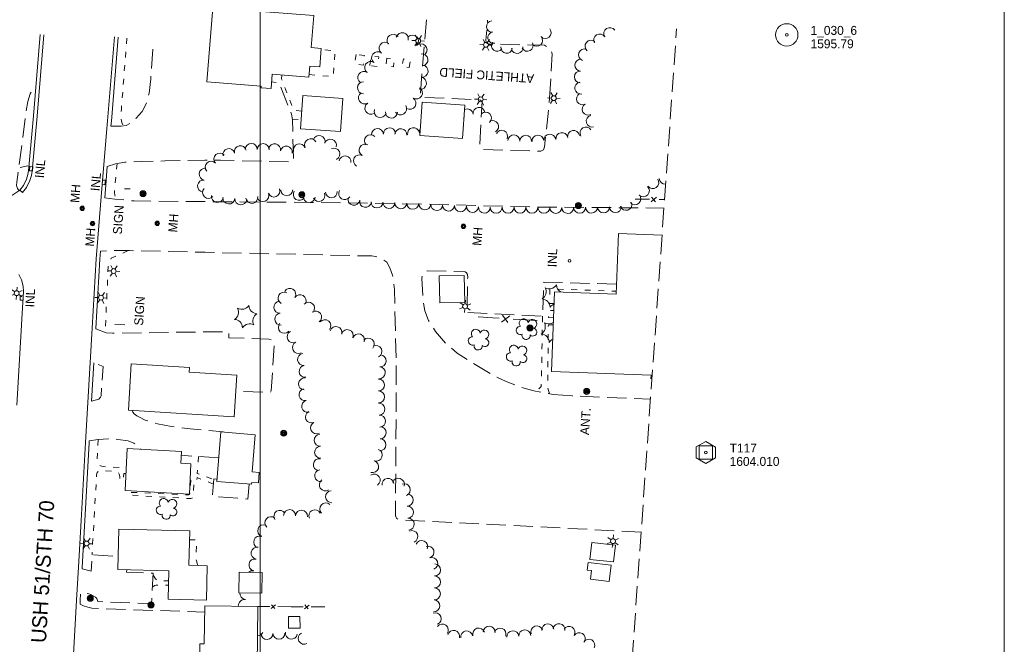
# Model space of a CAD drawing. Header units: feet. Extents: x 386655 to 388500, y 98988 to 100500.
# Tile 5 of 6: x 387838 to 388500, y 99576 to 99996. Entities that reach past the tile are written whole.
import ezdxf
from ezdxf.enums import TextEntityAlignment as Align

# ---------------------------------------------------------------- set-up
doc = ezdxf.new("R2010")
doc.units = ezdxf.units.FT
doc.header["$MEASUREMENT"] = 0
doc.linetypes.add('DGN Style 3', pattern=[18.190046, 12.99289, -5.197156])
doc.linetypes.add('DGN Style 5', pattern=[9.095023, 3.897867, -5.197156])
for name, color, linetype, lineweight in [('E_BMGRD', 73, 'Egr', 0), ('E_DRN_Grate', 151, 'Continuous', 0), ('E_DWY', 73, 'DGN Style 3', 0), ('E_LAND_Vegetation', 21, 'Continuous', 0), ('E_MAP_Control', 251, 'Continuous', 0), ('E_MAP_GridLines', 251, 'Continuous', 0), ('E_MAP_Limits', 21, 'DGN Style 3', 0), ('E_MAP_PassPoints', 40, 'Continuous', 0), ('E_MISCPROP', 40, 'Continuous', 0), ('E_MISCPROP_HvyLine', 54, 'Continuous', 13), ('E_MISCPROP_Railing', 40, 'Continuous', 0), ('E_PATH_Sidewalk', 73, 'DGN Style 5', 0), ('E_RDWY', 40, 'Continuous', 13), ('E_RDWY_Name', 221, 'Continuous', 0)]:
    doc.layers.add(name, color=color, linetype=linetype, lineweight=lineweight)
doc.styles.add('Style-IGR_FONT_0', font='IGR_FONT_0.shx')
doc.linetypes.add('Egr', pattern='A,0.1,[13,dgnlstyle-ewdotudls.shx,S=0.0004,R=0,X=0,Y=0],0.1', length=0.2)

# ---------------------------------------------------------------- blocks, each defined once
blk = doc.blocks.new('TP')
at = {"layer": 'E_MAP_Control', "color": 161, "linetype": 'Continuous', "lineweight": 0, "flags": 128}
for points in [[(-6.41, 3.76), (-6.41, -3.63), (0.05, -7.35), (6.44, -3.69), (6.44, 3.64), (-0.08, 7.36)], [(-4.5, -4.5), (-4.5, 4.5), (4.5, 4.5), (4.5, -4.5)]]:
    blk.add_lwpolyline(points, close=True, dxfattribs=at)
at = {"layer": 'E_MAP_Control', "color": 161, "linetype": 'Continuous', "lineweight": 0}
blk.add_circle((0, 0), 0.871, dxfattribs=at)
blk = doc.blocks.new('PP')
at = {"layer": 'E_MAP_PassPoints', "color": 40, "linetype": 'Continuous', "lineweight": 0}
for radius in [7.5, 0.96]:
    blk.add_circle((0, 0), radius, dxfattribs=at)
blk = doc.blocks.new('ATHFLD')
at = {"layer": 'E_BMGRD', "color": 51, "linetype": 'Continuous', "lineweight": 0, "style": 'Style-IGR_FONT_0'}
blk.add_text('ATHLETIC FIELD', height=6, rotation=359.99988, dxfattribs=at).set_placement((38.4, 3.88), align=Align.TOP_CENTER)
blk = doc.blocks.new('INLT')
at = {"layer": 'E_MISCPROP_Railing', "color": 40, "linetype": 'Continuous', "lineweight": 0, "flags": 128}
blk.add_lwpolyline([(3, -2), (3, 0), (0, 0), (0, -2), (3, -2)], dxfattribs=at)
blk = doc.blocks.new('INL_1')
at = {"layer": 'E_MISCPROP_Railing', "color": 40, "linetype": 'Continuous', "lineweight": 0, "style": 'Style-IGR_FONT_0'}
blk.add_text('INL', height=6, rotation=359.99989, dxfattribs=at).set_placement((-5.79, -2.75))
blk = doc.blocks.new('INL_2')
at = {"layer": 'E_MISCPROP_Railing', "color": 40, "linetype": 'Continuous', "lineweight": 0, "style": 'Style-IGR_FONT_0'}
blk.add_text('INL', height=6, rotation=359.99991, dxfattribs=at).set_placement((-5.79, -2.75))
blk = doc.blocks.new('INL_3')
at = {"layer": 'E_MISCPROP_Railing', "color": 40, "linetype": 'Continuous', "lineweight": 0, "style": 'Style-IGR_FONT_0'}
blk.add_text('INL', height=6, rotation=359.99993, dxfattribs=at).set_placement((-5.79, -2.75))
blk = doc.blocks.new('MHO')
at = {"layer": 'E_DRN_Grate', "color": 20, "linetype": 'Continuous', "lineweight": 0}
for centre, radius in [((0.04, -0.06), 1.5), ((0.04, -0.06), 1.22), ((0.04, -0.07), 0.968), ((0.01, -0.08), 0.605)]:
    blk.add_circle(centre, radius, dxfattribs=at)
blk = doc.blocks.new('MHO_1')
at = {"layer": 'E_DRN_Grate', "color": 20, "linetype": 'Continuous', "lineweight": 0}
for centre, radius in [((0.04, -0.06), 1.5), ((0.04, -0.06), 1.22), ((0.04, -0.07), 0.968), ((0.01, -0.08), 0.605)]:
    blk.add_circle(centre, radius, dxfattribs=at)
blk = doc.blocks.new('MHO_2')
at = {"layer": 'E_DRN_Grate', "color": 20, "linetype": 'Continuous', "lineweight": 0}
for centre, radius in [((0.04, -0.06), 1.5), ((0.04, -0.06), 1.22), ((0.04, -0.07), 0.968), ((0.01, -0.08), 0.605)]:
    blk.add_circle(centre, radius, dxfattribs=at)
blk = doc.blocks.new('MHT')
at = {"layer": 'E_DRN_Grate', "color": 20, "linetype": 'Continuous', "lineweight": 0, "style": 'Style-IGR_FONT_0'}
blk.add_text('MH', height=6, rotation=359.99997, dxfattribs=at).set_placement((-0.35, -3.06), align=Align.CENTER)
blk = doc.blocks.new('MHO_3')
at = {"layer": 'E_DRN_Grate', "color": 20, "linetype": 'Continuous', "lineweight": 0}
for centre, radius in [((0.04, -0.06), 1.5), ((0.04, -0.06), 1.22), ((0.04, -0.07), 0.968), ((0.01, -0.08), 0.605)]:
    blk.add_circle(centre, radius, dxfattribs=at)
blk = doc.blocks.new('MHT_1')
at = {"layer": 'E_DRN_Grate', "color": 20, "linetype": 'Continuous', "lineweight": 0, "style": 'Style-IGR_FONT_0'}
blk.add_text('MH', height=6, rotation=0.00005, dxfattribs=at).set_placement((-0.35, -3.06), align=Align.CENTER)
blk = doc.blocks.new('POLE')
at = {"layer": 'E_MISCPROP', "color": 20, "linetype": 'Continuous', "lineweight": 0}
for radius in [2.02, 1.51, 1.01, 0.504]:
    blk.add_circle((0.03, -0.09), radius, dxfattribs=at)
blk = doc.blocks.new('LTP')
at = {"layer": 'E_MISCPROP', "color": 20, "linetype": 'Continuous', "lineweight": 0}
for p, q in [((-1.61, 0.09), (-4.22, 0.17)), ((-0.78, 1.46), (-1.98, 3.76)), ((0.86, 1.37), (2.22, 3.6)), ((1.66, 0), (4.18, -0.07)), ((-0.86, -1.4), (-2.22, -3.59)), ((0.78, -1.44), (2.02, -3.62))]:
    blk.add_line(p, q, dxfattribs=at)
blk.add_arc((0.02, 0.01), 1.64, 0, 360, dxfattribs=at)
blk = doc.blocks.new('ANT')
at = {"layer": 'E_MISCPROP', "color": 20, "linetype": 'Continuous', "lineweight": 0, "style": 'Style-IGR_FONT_0'}
blk.add_text('ANT.', height=6, rotation=0.00005, dxfattribs=at).set_placement((0, 0.95), align=Align.MIDDLE_LEFT)
blk = doc.blocks.new('LTP_1')
at = {"layer": 'E_MISCPROP', "color": 20, "linetype": 'Continuous', "lineweight": 0}
for p, q in [((-1.61, 0.09), (-4.22, 0.17)), ((-0.78, 1.46), (-1.98, 3.76)), ((0.86, 1.37), (2.22, 3.6)), ((1.66, 0), (4.18, -0.07)), ((-0.86, -1.4), (-2.22, -3.59)), ((0.78, -1.44), (2.02, -3.62))]:
    blk.add_line(p, q, dxfattribs=at)
blk.add_arc((0.02, 0.01), 1.64, 0, 360, dxfattribs=at)
blk = doc.blocks.new('POLE_1')
at = {"layer": 'E_MISCPROP', "color": 20, "linetype": 'Continuous', "lineweight": 0}
for radius in [2.02, 1.51, 1.01, 0.504]:
    blk.add_circle((0.03, -0.09), radius, dxfattribs=at)
blk = doc.blocks.new('LTP_2')
at = {"layer": 'E_MISCPROP', "color": 20, "linetype": 'Continuous', "lineweight": 0}
for p, q in [((-1.63, 0.07), (-4.24, 0.14)), ((-0.8, 1.43), (-2, 3.73)), ((0.9, 1.42), (2.27, 3.65)), ((-0.88, -1.42), (-2.24, -3.61)), ((0.76, -1.47), (2, -3.65)), ((1.64, -0.02), (4.16, -0.09))]:
    blk.add_line(p, q, dxfattribs=at)
blk.add_circle((0, 0), 1.64, dxfattribs=at)
blk = doc.blocks.new('TREE')
at = {"layer": 'E_LAND_Vegetation', "color": 93, "linetype": 'Continuous', "lineweight": 0}
for centre, radius, start, end in [((-1.47, 4.28), 2.78, 1.39455, 209.16754), ((-4.47, 0.2), 2.78, 78.07156, 279.0826), ((3.57, 2.42), 2.97, 278.42365, 139.65754), ((-2.01, -4.2), 2.61, 140.7797, 358.71231), ((3.46, -3.43), 2.97, 196.07447, 79.04774)]:
    blk.add_arc(centre, radius, start, end, dxfattribs=at)
blk = doc.blocks.new('PINEL')
at = {"layer": 'E_LAND_Vegetation', "color": 93, "linetype": 'Continuous', "lineweight": 0}
for centre, start, end in [((-8.14, 7.32), 275.21131, 0.97623), ((2.26, 10.71), 215.21132, 300.97623), ((-10.4, -3.39), 335.21131, 60.97623), ((10.41, 3.41), 155.21133, 240.97624), ((-2.25, -10.7), 35.21132, 120.97623), ((8.15, -7.3), 95.21133, 180.97624)]:
    blk.add_arc(centre, 5.72, start, end, dxfattribs=at)
blk = doc.blocks.new('SIGN')
at = {"layer": 'E_MISCPROP', "color": 20, "linetype": 'Continuous', "lineweight": 0, "style": 'Style-IGR_FONT_0'}
blk.add_text('SIGN', height=6, rotation=0.00004, dxfattribs=at).set_placement((-9.61, -0.01), align=Align.MIDDLE_LEFT)

msp = doc.modelspace()

# ---------------------------------------------------------------- linework, layer by layer
at = {"layer": 'E_DWY', "color": 51, "linetype": 'DGN Style 3', "lineweight": 0, "flags": 128}
for points in [[(388111.69, 99995.76), (388107.55, 99946.04), (388107.69, 99944.45), (388109.06, 99943.69), (388146.34, 99942.01), (388147.97, 99941.71), (388149.06, 99940.78), (388147.44, 99911.51), (388147.75, 99909.5), (388148.99, 99908.58), (388188.55, 99907.53), (388190.37, 99908.41), (388191.07, 99910.5), (388194.46, 99943.12)], [(388194.46, 99943.12), (388196.19, 99972.83), (388194.39, 99976.91), (388190.9, 99978.65), (388153.4, 99979.45), (388151.86, 99980.48), (388151.58, 99982.06), (388152.79, 99995.42)], [(387899.63, 99924.4), (387906.5, 99924.32), (387909.8, 99924.82), (387913.36, 99926.67), (387916.61, 99929.62), (387920.54, 99934.11), (387923.3, 99939.32), (387925.29, 99946.54), (387926.42, 99956.14), (387928.2, 99980.13)], [(387897.23, 99897.16), (387902.75, 99899.04), (387908.9, 99900.15), (387920.01, 99900.56), (387935.8, 99900.92), (387948.1, 99901.21), (387962.78, 99901.54), (387973.27, 99901.38), (388020.52, 99900.36), (388022.06, 99900.64), (388022.38, 99901.26), (388021.56, 99928.75), (388020.96, 99932.41), (388012.81, 99953.42), (388007.66, 99953.99)], [(387837.97, 99880.98), (387836.76, 99882.43), (387836.23, 99884.35), (387836.4, 99886.69), (387842.73, 99934.56), (387843.89, 99940.77), (387845.48, 99946.08), (387846.89, 99948.45), (387849.08, 99949.88)], [(387895.47, 99876.19), (387902.3, 99875.37), (387915.37, 99874.06), (387966.09, 99873.57), (388033.57, 99873.1), (388110.06, 99871.93), (388184.94, 99869.97), (388271.3, 99869.34)], [(388255.94, 99651.71), (388094.31, 99659.87), (388092.91, 99660.04), (388091.68, 99660.81), (388090.9, 99662.28), (388091.43, 99759.47), (388090.17, 99814.63), (388088.85, 99824.21), (388087.13, 99829.16), (388085, 99832.92), (388081.88, 99835.28), (388078.27, 99836.65), (388075.03, 99837.11), (387962.97, 99839.6), (387912.04, 99840.72), (387902.71, 99840.81), (387897.19, 99840.72), (387892.69, 99840.27)], [(388239.4, 99818.16), (388190.54, 99819.61), (388189.7, 99796.6), (388138.87, 99799.12), (388139.38, 99822.68), (388139.35, 99824.72), (388138.67, 99825.9), (388137.75, 99826.48), (388112.05, 99827.24), (388110.22, 99826.43), (388108.86, 99824.43), (388108.56, 99822), (388109.48, 99806.56), (388110.53, 99800.17), (388113.1, 99793.83), (388117.79, 99786.5), (388124.72, 99778.49), (388132.26, 99771.91), (388142.58, 99765.28), (388156.08, 99757.08), (388165.33, 99752.76), (388175.26, 99748.93), (388183.76, 99746.58), (388190.2, 99745.3), (388196.86, 99744.04)], [(387889.42, 99788.22), (387896.35, 99785.52), (387900.74, 99785.23), (387954.63, 99786.03), (387977.62, 99786.28), (387978.52, 99786.06), (387978.99, 99785.59), (387978.91, 99782.24), (388005.87, 99781.21), (388008.1, 99780.6), (388009.21, 99779.53), (388009.43, 99776.93), (388007.31, 99746.53), (388006.73, 99745.68), (388006.1, 99745.41), (387983.51, 99746.35)], [(387886.59, 99739.64), (387891.41, 99740.98), (387892.53, 99742.31), (387893.03, 99743.3), (387894.37, 99763), (387888.08, 99765.26)], [(388196.86, 99744.04), (388209.76, 99743.08), (388262.23, 99740.91)], [(387913.93, 99733.32), (387914.36, 99732.12), (387915.25, 99731.1), (387916.95, 99729.86), (387918.86, 99728.78), (387922.74, 99726.85), (387931.02, 99724.48), (387940.44, 99722.5), (387952.8, 99720.92), (387975.18, 99718.93), (387975.17, 99718.81)], [(387885.04, 99712.96), (387891.06, 99713.78), (387897.72, 99714.34), (387904.38, 99713.95), (387911.15, 99713.06), (387915.07, 99711.5), (387919.84, 99707.29)], [(387972.09, 99701.46), (387946.82, 99703.27)], [(387970.92, 99687.33), (387968.85, 99687.52), (387967.8, 99675.71), (387991.55, 99673.84), (387992.62, 99683.92)], [(387880.29, 99626.96), (387886.44, 99625.5), (387886.98, 99636.47), (387904.46, 99635.32)], [(387910.28, 99626.33), (387910.18, 99624.65), (387928.14, 99624.04), (387926.86, 99603.61), (387890.78, 99604.96), (387890.17, 99607.02), (387889.22, 99607.96), (387887.68, 99608.93), (387886.15, 99609.82), (387884.88, 99610.15), (387883.03, 99610.5), (387881.65, 99610.53), (387879.3, 99610.03)], [(387878.91, 99603.38), (387881.26, 99602.13), (387884.17, 99601.28), (387886.86, 99600.48), (387962.67, 99597.95)]]:
    msp.add_lwpolyline(points, dxfattribs=at)
at = {"layer": 'E_LAND_Vegetation', "color": 93, "linetype": 'Continuous', "lineweight": 0}
for centre, radius, start, end in [((388155.84, 99991.22), 3.87, 94.79193, 274.77661), ((388089.31, 99981.95), 4.09, 37.06613, 217.05081), ((388095.36, 99983.02), 4.09, 345.43225, 165.41693), ((388102.21, 99981.36), 4.09, 314.94877, 134.93344), ((388156.82, 99983.76), 3.87, 100.5023, 280.48697), ((388185.88, 99981.84), 3.87, 221.86514, 41.84982), ((388191.64, 99987), 3.87, 221.86514, 41.84982), ((388228.02, 99982.21), 3.99, 30.73997, 210.72465), ((388234.84, 99986.51), 3.99, 33.18125, 213.16592), ((388083.96, 99976.61), 4.09, 51.87696, 231.86163), ((388107.98, 99975.57), 4.09, 314.94877, 134.93344), ((388159.15, 99978.49), 3.87, 143.6046, 323.58928), ((388165.53, 99977.11), 3.87, 173.26054, 353.24521), ((388172.65, 99977), 3.87, 188.77842, 8.7631), ((388179.5, 99978.45), 3.87, 207.62894, 27.61362), ((388222.25, 99978.03), 3.99, 51.63818, 231.62286), ((388078.91, 99970.18), 4.09, 51.87696, 231.86163), ((388108.57, 99968.83), 4.09, 276.70262, 96.6873), ((388217.87, 99972.26), 3.99, 70.82977, 250.81445), ((388074.22, 99963.69), 4.09, 56.27364, 236.25832), ((388108.74, 99961.26), 4.09, 262.17317, 82.15784), ((388215.46, 99965.29), 3.99, 87.19704, 267.18172), ((388069.68, 99956.9), 4.09, 56.27364, 236.25832), ((388215.07, 99957.32), 3.99, 87.19704, 267.18172), ((388069.45, 99950.1), 4.09, 90.2581, 270.24278), ((388107.63, 99953.16), 4.09, 262.17317, 82.15784), ((388215.36, 99949.82), 3.99, 99.19179, 279.17647), ((388070.07, 99943.31), 4.09, 121.8617, 301.84638), ((388104.91, 99946.61), 4.09, 237.73416, 57.71883), ((388216.47, 99942.64), 3.99, 118.75593, 298.74061), ((388074.39, 99936.37), 4.09, 121.8617, 301.84638), ((388094.34, 99935.97), 4.09, 212.20049, 32.18517), ((388100.55, 99939.7), 4.09, 237.73416, 57.71883), ((388220.31, 99935.64), 3.99, 118.75593, 298.74061), ((388080.63, 99934.14), 4.09, 160.98606, 340.97073), ((388088.15, 99933.77), 4.09, 177.95123, 357.93591), ((388139.06, 99931.94), 3.99, 7.08547, 117.43947), ((388146.98, 99932.92), 3.99, 7.08547, 187.07015), ((388151.38, 99929.75), 3.99, 313.12502, 133.1097), ((388223.03, 99927.64), 3.99, 104.47715, 284.46183), ((388134.04, 99927.4), 3.99, 40.81698, 44.90451), ((388156.15, 99924.07), 3.99, 298.94011, 118.92479), ((388039.51, 99914.07), 4.01, 342.07861, 162.06329), ((388074.07, 99914.51), 4.01, 44.40298, 224.38766), ((388078.83, 99918.7), 4.01, 3.62223, 183.60691), ((388086.83, 99919.2), 4.01, 3.62223, 183.60691), ((388094.49, 99918.62), 4.01, 354.48686, 174.47154), ((388102.96, 99919.23), 4.01, 9.19179, 189.17647), ((388110.92, 99920.58), 4.01, 145.39964, 190.68152), ((388162.26, 99917.59), 3.99, 334.89349, 154.87816), ((388170.41, 99914.48), 3.99, 357.88089, 177.86557), ((388178.38, 99914.18), 3.99, 357.88089, 177.86557), ((388186.6, 99914.25), 3.99, 4.791, 184.77568), ((388194.55, 99914.92), 3.99, 4.791, 184.77568), ((388202.65, 99916), 3.99, 10.16834, 190.15302), ((388210.5, 99917.4), 3.99, 10.16834, 190.15302), ((388218.83, 99919.74), 3.99, 31.36086, 211.34554), ((387993.96, 99908.73), 4.01, 358.93681, 178.92148), ((388001.98, 99908.58), 4.01, 358.93681, 178.92148), ((388009.64, 99908.41), 4.01, 349.33529, 169.31997), ((388026.25, 99908.48), 4.01, 18.11243, 198.09711), ((388033.84, 99911.88), 4.01, 26.78447, 206.76914), ((388047.14, 99911.6), 4.01, 342.07861, 162.06329), ((388070.39, 99908.18), 4.01, 62.19822, 242.1829), ((387972.89, 99902.21), 4.01, 42.48729, 222.47197), ((387978.88, 99905.26), 4.01, 13.7305, 193.71517), ((387986.67, 99907.17), 4.01, 13.7305, 193.71517), ((388017.52, 99906.92), 4.01, 349.33529, 169.31997), ((388049.56, 99905.61), 4.01, 296.20485, 116.18953), ((388066.65, 99901.08), 4.01, 62.19822, 242.1829), ((387966.97, 99896.8), 4.01, 42.48729, 222.47197), ((388056.94, 99900.37), 4.01, 351.8015, 171.78617), ((387962.92, 99892.04), 4.01, 82.69499, 262.67967), ((387961.9, 99884.09), 4.01, 82.69499, 262.67967), ((388263.81, 99886.39), 4.01, 215.4892, 35.47388), ((388272.13, 99889.39), 4.01, 184.79241, 274.33924), ((387965.22, 99879.82), 4.01, 138.00416, 317.98883), ((388001.74, 99877.66), 4.01, 202.4916, 22.47628), ((388009.15, 99880.73), 4.01, 202.4916, 22.47628), ((388017.82, 99881.59), 4.01, 180.89571, 0.88039), ((388026.18, 99878.44), 4.01, 145.86576, 325.85043), ((388039.48, 99877.7), 4.01, 204.65114, 24.63581), ((388047.78, 99880.18), 4.01, 183.35483, 3.33951), ((388056.66, 99878.95), 4.01, 148.67832, 328.66299), ((388257.47, 99880.9), 4.01, 226.4307, 46.41538), ((387971.12, 99877.06), 4.01, 170.75498, 350.73966), ((387978.89, 99876.06), 4.01, 175.49822, 355.4829), ((387986.89, 99875.43), 4.01, 175.49822, 355.4829), ((387994.37, 99876.43), 4.01, 188.15948, 8.14416), ((388032.84, 99877.06), 4.01, 174.5876, 354.57228), ((388062.88, 99875.27), 4.01, 169.53289, 349.51757), ((388070.77, 99873.81), 4.01, 169.53289, 349.51757), ((388078.46, 99873.39), 4.01, 177.81189, 357.79656), ((388086.48, 99873.08), 4.01, 177.81189, 357.79656), ((388094.49, 99872.77), 4.01, 177.81189, 357.79656), ((388102.51, 99872.46), 4.01, 177.81189, 357.79656), ((388110.55, 99872.06), 4.01, 177.03857, 357.02324), ((388118.56, 99871.64), 4.01, 177.03857, 357.02324), ((388245.78, 99871.78), 4.01, 198.82895, 18.81363), ((388251.79, 99875.57), 4.01, 220.32825, 40.31293), ((388126.57, 99871.22), 4.01, 177.03857, 357.02324), ((388134.57, 99870.81), 4.01, 177.03857, 357.02324), ((388142.58, 99870.39), 4.01, 177.03857, 357.02324), ((388150.59, 99869.98), 4.01, 177.03857, 357.02324), ((388158.49, 99869.83), 4.01, 180.18016, 0.16483), ((388166.51, 99869.86), 4.01, 180.18016, 0.16483), ((388174.54, 99869.88), 4.01, 180.18016, 0.16483), ((388182.58, 99869.88), 4.01, 179.55904, 359.54372), ((388190.6, 99869.82), 4.01, 179.55904, 359.54372), ((388198.62, 99869.75), 4.01, 179.55904, 359.54372), ((388206.64, 99869.69), 4.01, 179.55904, 359.54372), ((388214.6, 99869.79), 4.01, 181.01951, 1.00418), ((388222.62, 99869.93), 4.01, 181.01951, 1.00418), ((388230.63, 99870.09), 4.01, 181.32621, 1.31088), ((388238.65, 99870.27), 4.01, 181.32621, 1.31088), ((388015.96, 99808.86), 4.02, 62.68418, 242.66886), ((388019.89, 99811.27), 4.02, 329.14845, 149.13313), ((388186.37, 99813.15), 5.72, 301.20358, 26.96849), ((388194.23, 99820.76), 5.72, 241.20359, 326.9685), ((388204.75, 99817.76), 5.72, 181.20359, 237.45108), ((388013.15, 99802.72), 4.02, 94.79181, 274.77648), ((388026.79, 99807.15), 4.02, 329.14845, 149.13313), ((388032.5, 99802.09), 4.02, 317.86584, 137.85052), ((388189.03, 99802.54), 5.72, 1.20358, 86.96849), ((388037.2, 99796.1), 4.02, 306.69928, 126.68396), ((388199.56, 99799.54), 5.72, 112.95126, 146.96849), ((388013.82, 99794.71), 4.02, 94.79181, 274.77648), ((388043.39, 99790.29), 4.02, 319.79042, 139.77509), ((388193.73, 99797.23), 5.72, 241.20359, 303.28551), ((388016.16, 99789.23), 4.02, 137.59398, 317.57865), ((388022.11, 99782.84), 4.02, 116.41442, 296.39909), ((388050.88, 99785.73), 4.02, 344.4965, 164.48118), ((388058.46, 99783.62), 4.02, 339.64841, 159.63309), ((388185.87, 99789.61), 5.72, 301.20358, 26.96849), ((388025.69, 99775.63), 4.02, 116.41442, 296.39909), ((388066, 99780.82), 4.02, 339.64841, 159.63309), ((388072.58, 99777.97), 4.02, 317.81629, 137.80097), ((388188.53, 99779), 5.72, 1.20358, 86.96849), ((388199.05, 99776), 5.72, 116.99266, 146.96849), ((388077.74, 99772.98), 4.02, 295.69224, 115.67692), ((388029.06, 99767.65), 4.02, 97.80576, 277.79044), ((388080.51, 99766.67), 4.02, 266.53216, 86.51684), ((388030.15, 99759.68), 4.02, 97.80576, 277.79044), ((388080.02, 99758.69), 4.02, 265.15288, 85.13756), ((388029.76, 99751.21), 4.02, 85.44129, 265.42597), ((388079.44, 99750.47), 4.02, 270.47613, 90.46081), ((388030.05, 99743.91), 4.02, 102.99501, 282.97969), ((388079.5, 99742.43), 4.02, 270.47613, 90.46081), ((388031.86, 99736.07), 4.02, 102.99501, 282.97969), ((388079.71, 99734.28), 4.02, 273.42929, 93.41397), ((388034.35, 99728.97), 4.02, 115.89578, 295.88045), ((388080.19, 99726.25), 4.02, 273.42929, 93.41397), ((388037.86, 99721.74), 4.02, 115.89578, 295.88045), ((388080.56, 99718.37), 4.02, 269.23829, 89.22297), ((388040.26, 99713.33), 4.02, 92.18853, 272.17321), ((388080.45, 99710.33), 4.02, 269.23829, 89.22297), ((388040.57, 99705.29), 4.02, 92.18853, 272.17321), ((388077.99, 99703.4), 4.02, 250.53276, 70.51743), ((388039.7, 99696.97), 4.02, 83.10961, 263.09429), ((388040.6, 99689.54), 4.02, 97.92569, 277.91037), ((388075.52, 99695.63), 4.02, 253.45659, 73.44126), ((388043.66, 99683.39), 4.02, 124.86344, 304.84812), ((388076.65, 99686.63), 4.02, 303.84427, 123.82894), ((388085.84, 99683.72), 4.02, 7.22315, 187.20783), ((388092.82, 99683.81), 4.02, 342.08652, 162.0712), ((388096.82, 99680.08), 4.02, 291.41124, 111.39591), ((388047.94, 99675.45), 4.02, 92.93677, 272.92145), ((388098.78, 99673.12), 4.02, 271.69616, 91.68084), ((388019.73, 99662.75), 4.02, 358.16099, 178.14566), ((388036.61, 99662.66), 4.02, 25.60015, 205.58483), ((388044.01, 99667.25), 4.02, 46.784, 226.76868), ((388099.03, 99665.02), 4.02, 273.38231, 93.36699), ((388007.1, 99658.02), 4.02, 48.57539, 228.56007), ((388013.18, 99662.27), 4.02, 32.59086, 212.57553), ((388027.65, 99662.37), 4.02, 355.03959, 175.02427), ((388099.5, 99656.99), 4.02, 273.38231, 93.36699), ((388002.3, 99652.62), 4.02, 70.52769, 250.51237), ((387999.62, 99645.03), 4.02, 70.52769, 250.51237), ((388101.83, 99648.68), 4.02, 292.14746, 112.13214), ((387997.88, 99637.53), 4.02, 79.41682, 259.4015), ((388108.52, 99641.99), 4.02, 336.97105, 156.95573), ((388112.73, 99638.24), 4.02, 288.58497, 108.56965), ((387996.38, 99629.61), 4.02, 78.92138, 258.90606), ((388115.29, 99630.61), 4.02, 288.58497, 108.56965), ((388117.19, 99626.23), 4.02, 269.45597, 89.44064), ((387994.83, 99621.72), 4.02, 78.92138, 132.33358), ((388117.12, 99618.19), 4.02, 269.45597, 89.44064), ((388117.04, 99610.14), 4.02, 269.45597, 89.44064), ((387990.59, 99610.79), 4.41, 178.24448, 263.58226), ((387989.6, 99602.03), 4.41, 83.59759, 180.74532), ((388116.61, 99602.24), 4.02, 265.93391, 85.91858), ((388117.65, 99593.5), 4.02, 292.40742, 112.3921), ((388122.34, 99585.91), 4.02, 323.41739, 143.40207), ((388146.77, 99583.23), 4.02, 17.31682, 197.30149), ((388153.85, 99584.39), 4.02, 356.94003, 176.92471), ((388161.12, 99583.17), 4.02, 340.64833, 160.63301), ((388185.89, 99584.72), 4.02, 20.18661, 200.17128), ((388193.24, 99585.99), 4.02, 5.50186, 185.48654), ((388200.7, 99586.14), 4.02, 351.22098, 171.20566), ((388207.53, 99584.3), 4.02, 328.24754, 148.23222), ((387998.11, 99586.02), 4, 270.22664, 334.07601), ((388004.53, 99583.55), 4, 180.81933, 0.80401), ((388012.53, 99583.66), 4, 180.81933, 0.80401), ((388020.88, 99583.78), 4, 170.04698, 350.03165), ((388029.52, 99580.32), 4, 117.98835, 297.97303), ((388129.94, 99581.65), 4.02, 345.22129, 165.20597), ((388138.69, 99581.29), 4.02, 9.63613, 189.62081), ((388169.7, 99581.44), 4.02, 4.10441, 184.08909), ((388177.72, 99582.02), 4.02, 4.10441, 184.08909), ((388214.37, 99580.06), 4.02, 328.24754, 148.23222), ((388220.88, 99575.77), 4, 331.69481, 151.67949)]:
    msp.add_arc(centre, radius, start, end, dxfattribs=at)
at = {"layer": 'E_MAP_GridLines', "color": 161, "linetype": 'Continuous', "lineweight": 0}
for p, q in [((388000, 99000), (388000, 100500)), ((388500, 99000), (388500, 100500))]:
    msp.add_line(p, q, dxfattribs=at)
at = {"layer": 'E_MAP_Limits', "color": 73, "linetype": 'DGN Style 3', "lineweight": 0, "flags": 128}
msp.add_lwpolyline([(388208.75, 99168.16), (388249.68, 99563.1), (388279.8, 99989.74)], dxfattribs=at)
at = {"layer": 'E_MISCPROP', "color": 20, "linetype": 'Continuous', "lineweight": 0}
for p, q in [((387838.64, 99896.45), (387843.77, 99897.57)), ((387912.64, 99882.11), (387908.67, 99882.27)), ((387902.25, 99791.11), (387909.09, 99790.9))]:
    msp.add_line(p, q, dxfattribs=at)
at = {"layer": 'E_MISCPROP_HvyLine', "color": 241, "linetype": 'Continuous', "lineweight": 13, "flags": 128}
for points in [[(387968.03, 100003.87), (387964.12, 99954.02), (387964.12, 99954.02), (387964.12, 99954.02), (388000.6, 99951.16), (388000.6, 99951.16), (388000.52, 99950.13), (388000.52, 99950.13), (388007.32, 99949.6), (388008.06, 99959.13), (388008.06, 99959.13), (388032.74, 99957.19), (388032.74, 99957.19), (388033.33, 99964.67), (388033.33, 99964.67), (388033.33, 99964.67), (388039.95, 99964.15), (388040.92, 99976.57), (388034.26, 99977.09), (388034.26, 99977.09), (388034.26, 99977.09), (388035.94, 99998.54), (387968.03, 100003.87)], [(388055.42, 99942.95), (388028.68, 99944.79), (388028.68, 99944.79), (388027.15, 99922.47), (388027.15, 99922.47), (388053.88, 99920.63), (388053.88, 99920.63), (388053.88, 99920.63)], [(388108.79, 99940.42), (388137.42, 99938.52), (388137.42, 99938.52), (388135.94, 99916.13), (388135.94, 99916.13), (388107.3, 99918.03), (388107.3, 99918.03), (388107.3, 99918.03)], [(388120.3, 99823.79), (388120.64, 99805.61), (388120.64, 99805.61), (388120.64, 99805.61), (388137.44, 99805.93), (388137.44, 99805.93), (388137.1, 99824.1), (388120.3, 99823.79)], [(387982.45, 99729.09), (387982.45, 99729.09), (387911.37, 99733.48), (387913.3, 99764.74), (387913.3, 99764.74), (387952.49, 99762.32), (387952.49, 99762.32), (387952.49, 99762.32), (387952.49, 99762.32), (387952.29, 99759.05), (387984.18, 99757.08), (387984.18, 99757.08), (387984.18, 99757.08)], [(387973.54, 99718.95), (387973.54, 99718.95), (387970.78, 99685.73), (387970.78, 99685.73), (387994.14, 99683.79), (387994.14, 99683.79), (387994.24, 99685.08), (387994.24, 99685.08), (387998.77, 99684.7), (387999.35, 99691.66), (387999.35, 99691.66), (387994.51, 99692.06), (387994.51, 99692.06), (387996.58, 99717.04), (387996.58, 99717.04), (387973.54, 99718.95)], [(387910.61, 99707.78), (387946.96, 99705.87), (387946.96, 99705.87), (387946.96, 99705.87), (387946.54, 99697.97), (387946.54, 99697.97), (387953.41, 99697.61), (387953.41, 99697.61), (387952.34, 99677.25), (387909.12, 99679.51), (387909.12, 99679.51), (387910.61, 99707.78)], [(387904.23, 99626.49), (387904.23, 99626.49), (387904.94, 99653.71), (387904.94, 99653.71), (387952.6, 99652.47), (387952.6, 99652.47), (387952, 99629.36), (387952, 99629.36), (387964.39, 99629.03), (387963.78, 99605.88), (387963.78, 99605.88), (387938.13, 99606.54), (387938.62, 99625.59), (387938.62, 99625.59), (387938.62, 99625.59)], [(388221.52, 99633.27), (388221.52, 99633.27), (388237.48, 99631.59), (388237.48, 99631.59), (388238.67, 99642.95), (388222.72, 99644.62), (388222.72, 99644.62), (388221.52, 99633.27)], [(388221.89, 99619.97), (388221.89, 99619.97), (388234.55, 99618.54), (388234.55, 99618.54), (388235.78, 99629.43), (388235.78, 99629.43), (388220.26, 99631.18), (388220.26, 99631.18), (388219.69, 99626.17), (388222.55, 99625.85), (388222.55, 99625.85), (388222.55, 99625.85)], [(387985.79, 99624.79), (387985.56, 99610.94), (387985.56, 99610.94), (387985.56, 99610.94), (388001.11, 99610.69), (388001.11, 99610.69), (388001.33, 99624.54), (388001.33, 99624.54)], [(387997.41, 99521.85), (387997.41, 99521.85), (387998.36, 99601.81), (387998.36, 99601.81), (387962.72, 99602.24), (387962.41, 99576.58), (387962.41, 99576.58), (387962.41, 99576.58), (387959.34, 99576.61), (387959.34, 99576.61), (387958.7, 99522.31), (387997.41, 99521.85)], [(388019.02, 99594.95), (388019.02, 99594.95), (388026.66, 99595.01), (388026.72, 99587.21), (388026.72, 99587.21), (388019.08, 99587.16), (388019.02, 99594.95)]]:
    msp.add_lwpolyline(points, close=True, dxfattribs=at)
msp.add_lwpolyline([(388263.22, 99754.83), (388262.51, 99754.86), (388262.51, 99754.86), (388262.59, 99757), (388262.59, 99757), (388195.66, 99759.45), (388195.66, 99759.45), (388197.63, 99813.09), (388197.63, 99813.09), (388239.16, 99811.56), (388239.16, 99811.56), (388239.16, 99811.56), (388240.65, 99852.16), (388270.01, 99851.08)], dxfattribs=at)
at = {"layer": 'E_MISCPROP_Railing', "color": 40, "linetype": 'Continuous', "lineweight": 0}
for p, q in [((388262.67, 99873.49), (388266.35, 99876.58)), ((388262.9, 99876.64), (388265.56, 99873.5)), ((388162.07, 99792.69), (388167.75, 99796.85)), ((388162.7, 99797.28), (388166.3, 99792.43)), ((388007.32, 99600.32), (388010.35, 99602.91)), ((388007.49, 99602.93), (388009.72, 99600.35)), ((388029.82, 99600.1), (388032.85, 99602.68)), ((388029.98, 99602.71), (388032.22, 99600.13))]:
    msp.add_line(p, q, dxfattribs=at)
at = {"layer": 'E_MISCPROP_Railing', "color": 40, "linetype": 'Continuous', "lineweight": 0, "flags": 128}
for points in [[(388251.88, 99875.38), (388261.58, 99875.21)], [(388267.99, 99875.09), (388271.7, 99875.02)], [(388146.42, 99796.16), (388156.33, 99795.68), (388160.62, 99795.31)], [(388170.01, 99794.62), (388186.17, 99793.72)], [(387998.36, 99601.81), (388006.4, 99601.73)], [(388011.71, 99601.68), (388020.86, 99601.59)], [(388020.86, 99601.59), (388028.9, 99601.51)], [(388034.21, 99601.46), (388043.35, 99601.37)]]:
    msp.add_lwpolyline(points, dxfattribs=at)
at = {"layer": 'E_MISCPROP_Railing', "color": 40, "linetype": 'Continuous', "lineweight": 0}
msp.add_circle((388207.77, 99833.89), 0.944, dxfattribs=at)
at = {"layer": 'E_PATH_Sidewalk', "color": 51, "linetype": 'DGN Style 5', "lineweight": 0, "flags": 128}
for points in [[(387910.33, 99983.4), (387906.68, 99935.69), (387906.44, 99929.64), (387906.95, 99926.71), (387908.07, 99924.55)], [(388032.87, 99958.9), (388048.96, 99957.63), (388050.25, 99974.95), (388040.85, 99975.67)], [(388027.97, 99934.44), (388022.41, 99934.84), (388014.29, 99956.08), (388014.48, 99958.62)], [(388021.53, 99928.94), (388027.56, 99928.55)], [(387903.75, 99899.22), (387901.99, 99880.02), (387902.26, 99877.77), (387903.35, 99875.27)], [(387911.13, 99840.73), (387899.85, 99835.58), (387898.5, 99833.5), (387897.89, 99830.83), (387895.83, 99788.1), (387896.3, 99785.54)], [(388197.34, 99805.18), (388194.21, 99805.2), (388194.7, 99815), (388239.23, 99813.48)], [(388196.99, 99795.67), (388193.77, 99795.69), (388194.02, 99800.45), (388197.16, 99800.43)], [(388189.7, 99796.6), (388188.82, 99749.54), (388185.82, 99746.18)], [(388194.38, 99744.51), (388193.18, 99748.75), (388193.59, 99790.87), (388196.81, 99790.79)], [(387890.98, 99713.77), (387890.41, 99698.79), (387890.98, 99697.23), (387892.53, 99696.12), (387894.32, 99695.62), (387909.93, 99694.84)], [(387958.58, 99702.43), (387957.55, 99691.01), (387968.8, 99686.94)], [(387909.73, 99690.98), (387908.4, 99691.04), (387908.03, 99686.72), (387905.55, 99686.8), (387905.7, 99688.49), (387905.41, 99690.21), (387904.65, 99691.46), (387903.61, 99692.47), (387902.81, 99692.54), (387893.31, 99692.91), (387891.36, 99692.75), (387890.34, 99691.79), (387889.98, 99690.08), (387886.98, 99636.47)], [(387968.53, 99683.96), (387957.49, 99688.24), (387957.46, 99686.85), (387955.79, 99686.78), (387954.64, 99675.33), (387954.13, 99674.48), (387953.43, 99674.13), (387911.94, 99676.56), (387912.15, 99678.4), (387951.98, 99676.71), (387952.48, 99676.82), (387952.73, 99677.28), (387953.41, 99686.51), (387952.83, 99686.59)], [(387952.44, 99646.47), (387957.28, 99646.42), (387956.91, 99635.17), (387957.08, 99632.35), (387957.78, 99630), (387958.15, 99629.2)], [(387928.06, 99622.75), (387929.54, 99620.28), (387930.57, 99619.28), (387931.47, 99618.99), (387938.45, 99618.98)], [(387927.56, 99614.74), (387928.9, 99615.79), (387929.9, 99616.02), (387938.37, 99615.93)]]:
    msp.add_lwpolyline(points, dxfattribs=at)
for points in [[(388064.35, 99972.43), (388063.56, 99966.03), (388069.18, 99965.33), (388069.97, 99971.73)], [(388073.62, 99965.08), (388074.52, 99971.52), (388079.58, 99970.82), (388078.68, 99964.38)], [(388085.12, 99970.08), (388084.57, 99964.76), (388089.55, 99964.25), (388090.1, 99969.57)], [(388100.03, 99963.64), (388100.92, 99968.69), (388096.22, 99969.52), (388095.33, 99964.47)]]:
    msp.add_lwpolyline(points, close=True, dxfattribs=at)
at = {"layer": 'E_RDWY', "color": 21, "linetype": 'Continuous', "lineweight": 13, "flags": 128}
for points in [[(387838.35, 99881.34), (387840.79, 99884.51), (387842.84, 99888.71), (387843.85, 99891.76), (387844.34, 99894.33), (387847.55, 99931.18), (387852.02, 99985.77)], [(387838.35, 99881.34), (387840.33, 99879.81), (387842.93, 99883.19), (387845.16, 99887.76), (387846.28, 99891.13), (387846.82, 99894), (387850.04, 99930.96), (387854.51, 99985.57)], [(387902.11, 99984.26), (387897.43, 99927.91), (387893.66, 99885.2), (387889.8, 99835.25), (387886.93, 99788.54), (387882.47, 99711.83), (387879.56, 99659.5), (387877.86, 99628.12), (387876.56, 99606), (387874.16, 99565.33)], [(387904.6, 99984.06), (387899.92, 99927.69), (387899.63, 99924.4)], [(387897.23, 99897.16), (387896.16, 99885), (387895.47, 99876.19)], [(387468.1, 99862.66), (387497.2, 99862.82), (387527.56, 99862.87), (387566.97, 99862.89), (387603.02, 99863.37), (387638.67, 99863.95), (387657.36, 99864.03), (387688.72, 99865.3), (387722.82, 99866.1), (387764.62, 99867.81), (387788.77, 99868.52), (387812.82, 99871.41), (387825.08, 99874.23), (387832.34, 99877.24), (387838.43, 99881.28)], [(387892.69, 99840.27), (387892.29, 99835.08), (387889.43, 99788.4), (387889.42, 99788.22)], [(387836.36, 99736.91), (387840.33, 99802.27), (387840.83, 99813.29), (387840.63, 99816.85), (387839.49, 99821.05), (387837.86, 99824.7)], [(387888.08, 99765.26), (387886.59, 99739.64)], [(387885.04, 99712.96), (387884.97, 99711.69), (387882.05, 99659.36), (387880.35, 99627.98), (387880.29, 99626.96)], [(387879.3, 99610.03), (387879.06, 99605.85), (387878.91, 99603.38)]]:
    msp.add_lwpolyline(points, dxfattribs=at)

# ---------------------------------------------------------------- block references
at = {"layer": 'E_BMGRD', "color": 51, "linetype": 'Continuous', "lineweight": 0, "xscale": 1.000001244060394, "yscale": 1.000001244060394, "zscale": 1.000001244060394, "rotation": 175.9727409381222}
msp.add_blockref('ATHFLD', (388190.56, 99956.63), dxfattribs=at)
at = {"layer": 'E_DRN_Grate', "color": 20, "linetype": 'Continuous', "lineweight": 0}
for name, p, xscale, yscale, zscale, rotation in [('MHT_1', (387875.74, 99879.43), 0.9999991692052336, 0.9999991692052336, 0.9999991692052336, 85.72020525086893), ('MHO_3', (387880.32, 99869.11), 0.9999991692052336, 0.9999991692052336, 0.9999991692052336, 85.72020525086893), ('MHO_2', (387887.23, 99858.83), 1.000000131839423, 1.000000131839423, 1.000000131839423, 85.93582542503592), ('MHO_1', (387930.83, 99858.99), 0.9999982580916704, 0.9999982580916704, 0.9999982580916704, 178.353852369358), ('MHT', (387941.53, 99859.59), 1.000000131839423, 1.000000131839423, 1.000000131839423, 85.93582542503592), ('MHO', (388136.58, 99856.99), 1.000000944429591, 1.000000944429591, 1.000000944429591, 175.6024814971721), ('MHT', (387885.7, 99850.11), 1.000000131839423, 1.000000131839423, 1.000000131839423, 85.93582542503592), ('MHT', (388145.92, 99850.61), 1.000000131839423, 1.000000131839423, 1.000000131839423, 85.93582542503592)]:
    msp.add_blockref(name, p, dxfattribs=dict(at, xscale=xscale, yscale=yscale, zscale=zscale, rotation=rotation))
at = {"layer": 'E_LAND_Vegetation', "color": 93, "linetype": 'Continuous', "lineweight": 0, "xscale": 1.00000065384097, "yscale": 1.00000065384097, "zscale": 1.00000065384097, "rotation": 85.99226326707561}
for name, p in [('PINEL', (387990.23, 99796.42)), ('TREE', (388179.15, 99788.26)), ('TREE', (388146.96, 99781.21)), ('TREE', (388172.5, 99770.48)), ('TREE', (387937.27, 99667.5))]:
    msp.add_blockref(name, p, dxfattribs=at)
at = {"layer": 'E_MAP_Control', "color": 161, "linetype": 'Continuous', "lineweight": 0}
msp.add_blockref('TP', (388299.44, 99705.15), dxfattribs=at)
at = {"layer": 'E_MAP_PassPoints', "color": 40, "linetype": 'Continuous', "lineweight": 0}
msp.add_blockref('PP', (388353.81, 99985.63), dxfattribs=at)
at = {"layer": 'E_MISCPROP', "color": 20, "linetype": 'Continuous', "lineweight": 0}
for name, p, xscale, yscale, zscale, rotation in [('LTP', (388106.13, 99981.69), 0.9999978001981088, 0.9999978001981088, 0.9999978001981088, 178.4803656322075), ('LTP', (388151.66, 99978.95), 0.9999978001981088, 0.9999978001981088, 0.9999978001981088, 178.4803656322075), ('LTP', (388148.1, 99942.31), 0.9999978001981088, 0.9999978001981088, 0.9999978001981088, 178.4803656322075), ('LTP', (388197.25, 99943.15), 0.9999978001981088, 0.9999978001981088, 0.9999978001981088, 178.4803656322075), ('POLE', (387921.25, 99878.83), 0.9999978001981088, 0.9999978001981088, 0.9999978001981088, 178.4803656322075), ('POLE', (388027.99, 99878.15), 0.9999978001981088, 0.9999978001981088, 0.9999978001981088, 178.4803656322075), ('POLE', (388213.79, 99870.84), 0.9999978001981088, 0.9999978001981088, 0.9999978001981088, 178.4803656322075), ('SIGN', (387904.59, 99861.25), 1.000002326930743, 1.000002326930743, 1.000002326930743, 86.06795715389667), ('LTP', (387901.49, 99827), 0.9999978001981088, 0.9999978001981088, 0.9999978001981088, 178.4803656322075), ('LTP_1', (387836.33, 99812.1), 1.000001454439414, 1.000001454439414, 1.000001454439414, 86.23160739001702), ('LTP', (387893.01, 99809.11), 0.9999978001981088, 0.9999978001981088, 0.9999978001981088, 178.4803656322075), ('SIGN', (387918.82, 99800.02), 1.000002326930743, 1.000002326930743, 1.000002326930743, 86.06795715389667), ('LTP_2', (388137.63, 99803.31), 1.000001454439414, 1.000001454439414, 1.000001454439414, 86.23160739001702), ('POLE_1', (388181.12, 99788.73), 1.000001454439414, 1.000001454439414, 1.000001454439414, 86.23160739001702), ('POLE', (388219.43, 99746.06), 0.9999978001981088, 0.9999978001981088, 0.9999978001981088, 178.4803656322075), ('ANT', (388218.82, 99716.88), 1.000001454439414, 1.000001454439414, 1.000001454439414, 86.23160739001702), ('POLE', (388015.76, 99718.01), 0.9999978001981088, 0.9999978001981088, 0.9999978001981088, 178.4803656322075), ('LTP', (387883.3, 99644.01), 0.9999978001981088, 0.9999978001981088, 0.9999978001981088, 178.4803656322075), ('LTP_1', (388237.02, 99645.58), 1.000001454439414, 1.000001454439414, 1.000001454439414, 86.23160739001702), ('POLE', (387885.81, 99607.15), 0.9999978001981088, 0.9999978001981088, 0.9999978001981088, 178.4803656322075), ('POLE', (387926.6, 99602.63), 0.9999978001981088, 0.9999978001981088, 0.9999978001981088, 178.4803656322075)]:
    msp.add_blockref(name, p, dxfattribs=dict(at, xscale=xscale, yscale=yscale, zscale=zscale, rotation=rotation))
at = {"layer": 'E_MISCPROP_Railing', "color": 40, "linetype": 'Continuous', "lineweight": 0}
for name, p, xscale, yscale, zscale, rotation in [('INL_2', (387852.25, 99895.23), 0.9999998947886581, 0.9999998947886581, 0.9999998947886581, 85.02210031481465), ('INLT', (387847.1, 99897.23), 0.9999998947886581, 0.9999998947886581, 0.9999998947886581, 265.0221003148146), ('INL_1', (387889.69, 99886.49), 1.000000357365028, 1.000000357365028, 1.000000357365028, 84.96371640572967), ('INLT', (387893.66, 99885.16), 1.000000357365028, 1.000000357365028, 1.000000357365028, 84.96371640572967), ('INL_3', (388196.56, 99835.38), 1.000002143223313, 1.000002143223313, 1.000002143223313, 87.43916169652), ('INL_3', (387845.61, 99808.45), 1.000002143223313, 1.000002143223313, 1.000002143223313, 87.43916169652), ('INLT', (387840.7, 99810.42), 1.000002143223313, 1.000002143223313, 1.000002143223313, 267.43916169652)]:
    msp.add_blockref(name, p, dxfattribs=dict(at, xscale=xscale, yscale=yscale, zscale=zscale, rotation=rotation))

# ---------------------------------------------------------------- texts
at = {"layer": 'E_MAP_Control', "color": 161, "linetype": 'Continuous', "lineweight": 0, "style": 'Style-IGR_FONT_0'}
for s, p in [('T117', (388315.44, 99705.15)), ('1604.010', (388315.44, 99696.15))]:
    msp.add_text(s, height=6, dxfattribs=at).set_placement(p)
at = {"layer": 'E_MAP_PassPoints', "color": 40, "linetype": 'Continuous', "lineweight": 0, "style": 'Style-IGR_FONT_0'}
for s, p in [('1_030_6', (388369.81, 99985.63)), ('1595.79', (388369.81, 99976.63))]:
    msp.add_text(s, height=6, dxfattribs=at).set_placement(p)
at = {"layer": 'E_RDWY_Name', "style": 'Style-IGR_FONT_0', "width": 0.999986}
msp.add_text('USH 51/STH 70', height=10, rotation=86.61116, dxfattribs=at).set_placement((387855.95, 99576.98))

doc.saveas('drawing.dxf')
